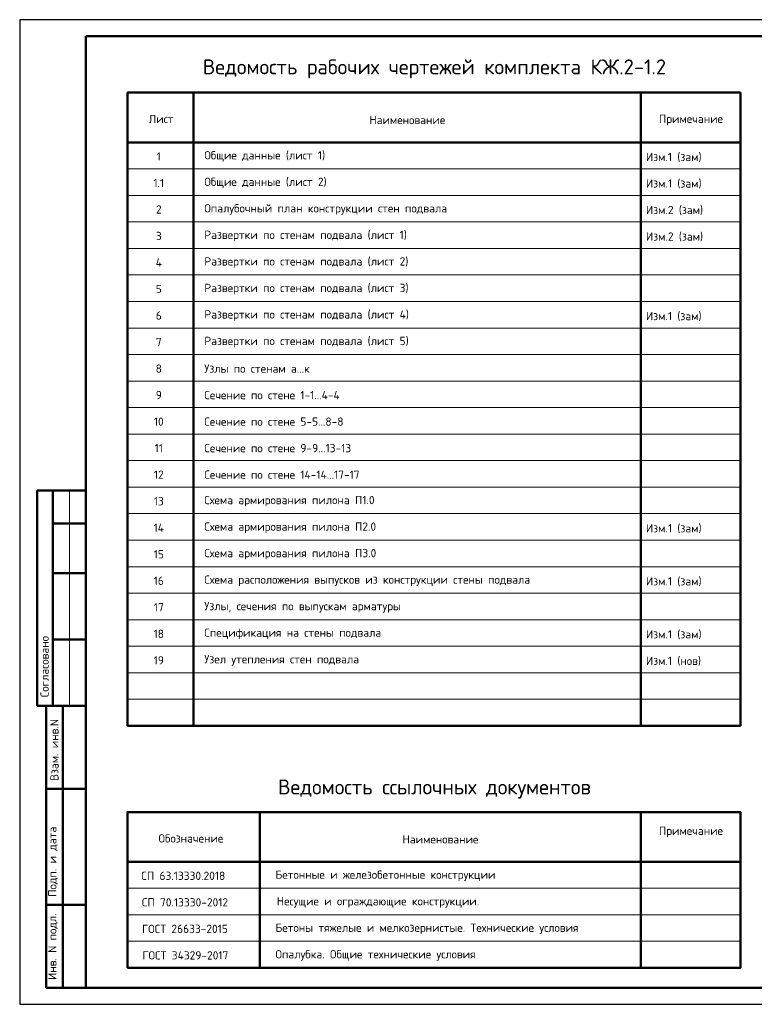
# Model space of a CAD drawing. Header units: millimetres. Extents: x 0 to 21000, y 0 to 14850.
# Tile 1 of 6: x 0 to 11085, y 0 to 14850. Entities that reach past the tile are written whole.
import ezdxf

# ---------------------------------------------------------------- set-up
doc = ezdxf.new("R2010")
doc.units = ezdxf.units.MM
doc.layers.add('Standard', color=7, linetype='Continuous', lineweight=25)
doc.layers.add('Общий01', color=7, linetype='Continuous', lineweight=13)
doc.styles.add('ISOCPEUR', font='txt')

msp = doc.modelspace()

# ---------------------------------------------------------------- linework, layer by layer
at = {"layer": 'Standard', "color": 7, "linetype": 'Continuous', "lineweight": 25, "transparency": 33554687}
msp.add_line((1000, 14600), (1000, 529), dxfattribs=at)
at = {"layer": 'Standard', "color": 7, "linetype": 'Continuous', "lineweight": 50, "transparency": 33554687}
for p, q in [((1625, 13750), (10875, 13750)), ((1625, 13750), (1625, 4200)), ((2625, 13750), (2625, 4200)), ((9375, 13750), (9375, 4200)), ((10875, 13750), (10875, 4200)), ((1625, 13000), (10875, 13000)), ((3, 7750), (0, 7750)), ((1000, 7750), (263, 7750)), ((263, 7750), (263, 4500)), ((263, 7750), (263, 4500)), ((500, 7750), (500, 4500)), ((1000, 7250), (500, 7250)), ((1000, 6500), (500, 6500)), ((1000, 5500), (500, 5500)), ((0, 4500), (3, 4500)), ((263, 4500), (1000, 4500)), ((400, 250), (400, 4500)), ((400, 250), (400, 4500)), ((650, 250), (650, 4500)), ((1625, 4200), (10875, 4200)), ((400, 3250), (1000, 3250)), ((3625, 2900), (3625, 550)), ((9375, 2900), (9375, 550)), ((1625, 2150), (10875, 2150)), ((400, 1500), (1000, 1500)), ((1000, 250), (400, 250))]:
    msp.add_line(p, q, dxfattribs=at)
at = {"layer": 'Standard', "color": 7, "linetype": 'Continuous', "lineweight": 13, "transparency": 33554687}
for p, q in [((1625, 12600), (10875, 12600)), ((1625, 12200), (10875, 12200)), ((1625, 11800), (10875, 11800)), ((1625, 11400), (10875, 11400)), ((1625, 11000), (10875, 11000)), ((1625, 10600), (10875, 10600)), ((1625, 10200), (10875, 10200)), ((1625, 9800), (10875, 9800)), ((1625, 9400), (10875, 9400)), ((1625, 9000), (10875, 9000)), ((1625, 8600), (10875, 8600)), ((1625, 8200), (10875, 8200)), ((750, 7750), (750, 4500)), ((1625, 7800), (10875, 7800)), ((1625, 7400), (10875, 7400)), ((1625, 7000), (10875, 7000)), ((1625, 6600), (10875, 6600)), ((1625, 6200), (10875, 6200)), ((1625, 5800), (10875, 5800)), ((1625, 5400), (10875, 5400)), ((1625, 5000), (10875, 5000)), ((1625, 4600), (10875, 4600)), ((1625, 2900), (10875, 2900)), ((1625, 1750), (10875, 1750)), ((1625, 1350), (10875, 1350)), ((1625, 1350), (10875, 1350)), ((1625, 950), (10875, 950)), ((1625, 550), (10875, 550))]:
    msp.add_line(p, q, dxfattribs=at)
at = {"layer": 'Standard', "color": 7, "linetype": 'Continuous', "lineweight": 25, "transparency": 33554687}
msp.add_lwpolyline([(0, 0), (21000, 0), (21000, 14850), (0, 14850), (0, 0)], close=True, dxfattribs=at)
msp.add_lwpolyline([(0, 0), (21000, 0), (21000, 14850), (0, 14850), (0, 0)], close=True, dxfattribs=at)
at = {"layer": 'Standard', "color": 7, "linetype": 'Continuous', "lineweight": 50, "transparency": 33554687}
for points in [[(1000, 14600), (20750, 14600), (20750, 250), (1000, 250), (1000, 14600)], [(1625, 550), (1625, 2900), (10875, 2900), (10875, 550), (1625, 550)]]:
    msp.add_lwpolyline(points, close=True, dxfattribs=at)

# ---------------------------------------------------------------- texts
at = {"layer": 'Standard', "color": 7, "linetype": 'Continuous', "lineweight": 13, "transparency": 33554687, "char_height": 125, "style": 'ISOCPEUR'}
for s, insert, width, attachment_point in [('\\A1;{\\fISOCPEUR|i0|b0;\\H125.000000;\\W1.000000;\\C7;Общие данные (лист 1)}\\P', (2786, 12788), 1848.3, 4), ('\\A1;{\\fISOCPEUR|i0|b0;\\H125.000000;\\W1.000000;\\C7;1}\\P', (2099, 12788), 97.22, 5), ('\\A1;{\\fISOCPEUR|i0|b0;\\H125.000000;\\W1.000000;\\C7;Общие данные (лист 2)}\\P', (2786, 12388), 1874.15, 4), ('\\A1;{\\fISOCPEUR|i0|b0;\\H125.000000;\\W1.000000;\\C7;1.1}\\P', (2099, 12388), 205.26, 5), ('\\A1;{\\fISOCPEUR|i0|b0;\\H125.000000;\\W1.000000;\\C7;2}\\P', (2099, 11988), 136.11, 5), ('\\A1;{\\fISOCPEUR|i0|b0;\\H125.000000;\\W1.000000;\\C7;Опалубочный план конструкции стен подвала}\\P', (2786, 11988), 3712.07, 4), ('\\A1;{\\fISOCPEUR|i0|b0;\\H125.000000;\\W1.000000;\\C7;3}\\P', (2099, 11588), 136.11, 5), ('\\A1;{\\fISOCPEUR|i0|b0;\\H125.000000;\\W1.000000;\\C7;4}\\P', (2099, 11188), 150, 5), ('\\A1;{\\fISOCPEUR|i0|b0;\\H125.000000;\\W1.000000;\\C7;5}\\P', (2099, 10788), 136.11, 5), ('\\A1;{\\fISOCPEUR|i0|b0;\\H125.000000;\\W1.000000;\\C7;6}\\P', (2099, 10388), 136.11, 5), ('\\A1;{\\fISOCPEUR|i0|b0;\\H125.000000;\\W1.000000;\\C7;7}\\P', (2099, 9988), 136.11, 5), ('\\A1;{\\fISOCPEUR|i0|b0;\\H125.000000;\\W1.000000;\\C7;8}\\P', (2099, 9588), 136.11, 5), ('\\A1;{\\fISOCPEUR|i0|b0;\\H125.000000;\\W1.000000;\\C7;Узлы по стенам а...к}\\P', (2786, 9588), 1692.81, 4), ('\\A1;{\\fISOCPEUR|i0|b0;\\H125.000000;\\W1.000000;\\C7;Сечение по стене 1-1...4-4}\\P', (2786, 9188), 2135.32, 4), ('\\A1;{\\fISOCPEUR|i0|b0;\\H125.000000;\\W1.000000;\\C7;9}\\P', (2099, 9188), 136.11, 5), ('\\A1;{\\fISOCPEUR|i0|b0;\\H125.000000;\\W1.000000;\\C7;10}\\P', (2099, 8788), 196.87, 5), ('\\A1;{\\fISOCPEUR|i0|b0;\\H125.000000;\\W1.000000;\\C7;Сечение по стене 5-5...8-8}\\P', (2786, 8788), 2161.76, 4), ('\\A1;{\\fISOCPEUR|i0|b0;\\H125.000000;\\W1.000000;\\C7;Сечение по стене 9-9...13-13}\\P', (2786, 8388), 2285.46, 4), ('\\A1;{\\fISOCPEUR|i0|b0;\\H125.000000;\\W1.000000;\\C7;11}\\P', (2099, 8388), 164.06, 5), ('\\A1;{\\fISOCPEUR|i0|b0;\\H125.000000;\\W1.000000;\\C7;12}\\P', (2099, 7988), 196.87, 5), ('\\A1;{\\fISOCPEUR|i0|b0;\\H125.000000;\\W1.000000;\\C7;Сечение по стене 14-14...17-17}\\P', (2786, 7988), 2434.38, 4), ('\\A1;{\\fISOCPEUR|i0|b0;\\H125.000000;\\W1.000000;\\C7;Схема армирования пилона П1.0}\\P', (2786, 7588), 2573.78, 4), ('\\A1;{\\fISOCPEUR|i0|b0;\\H125.000000;\\W1.000000;\\C7;13}\\P', (2099, 7588), 196.87, 5), ('\\A1;{\\fISOCPEUR|i0|b0;\\H125.000000;\\W1.000000;\\C7;Схема армирования пилона П2.0}\\P', (2786, 7188), 2599.39, 4), ('\\A1;{\\fISOCPEUR|i0|b0;\\H125.000000;\\W1.000000;\\C7;14}\\P', (2099, 7188), 210.29, 5), ('\\A1;{\\fISOCPEUR|i0|b0;\\H125.000000;\\W1.000000;\\C7;15}\\P', (2099, 6788), 196.87, 5), ('\\A1;{\\fISOCPEUR|i0|b0;\\H125.000000;\\W1.000000;\\C7;Схема армирования пилона П3.0}\\P', (2786, 6788), 2599.39, 4), ('\\A1;{\\fISOCPEUR|i0|b0;\\H125.000000;\\W1.000000;\\C7;Схема расположения выпусков из конструкции стены подвала}\\P', (2786, 6388), 5005.94, 4), ('\\A1;{\\fISOCPEUR|i0|b0;\\H125.000000;\\W1.000000;\\C7;16}\\P', (2099, 6388), 196.87, 5), ('\\A1;{\\fISOCPEUR|i0|b0;\\H125.000000;\\W1.000000;\\C7;Узлы, сечения по выпускам арматуры}\\P', (2786, 5988), 3049.48, 4), ('\\A1;{\\fISOCPEUR|i0|b0;\\H125.000000;\\W1.000000;\\C7;17}\\P', (2099, 5988), 196.87, 5), ('\\A1;{\\fISOCPEUR|i0|b0;\\H125.000000;\\W1.000000;\\C7;18}\\P', (2099, 5588), 196.87, 5), ('\\A1;{\\fISOCPEUR|i0|b0;\\H125.000000;\\W1.000000;\\C7;Спецификация на стены подвала}\\P', (2786, 5588), 2686.91, 4), ('\\A1;{\\fISOCPEUR|i0|b0;\\H125.000000;\\W1.000000;\\C7;Узел утепления стен подвала}\\P', (2786, 5188), 2455.6, 4), ('\\A1;{\\fISOCPEUR|i0|b0;\\H125.000000;\\W1.000000;\\C7;19}\\P', (2099, 5188), 196.87, 5)]:
    msp.add_mtext(s, dxfattribs=dict(at, insert=insert, width=width, attachment_point=attachment_point))
at = {"layer": 'Standard', "color": 7, "linetype": 'Continuous', "lineweight": -3, "transparency": 33554687, "char_height": 125, "style": 'ISOCPEUR'}
for s, insert, width, attachment_point in [('\\A1;{\\fISOCPEUR|i0|b0;\\H125.000000;\\W1.000000;\\C7;Изм.1 (зам)}\\P', (9450, 12774), 896.48, 4), ('\\A1;{\\fISOCPEUR|i0|b0;\\H125.000000;\\W1.000000;\\C7;Изм.1 (зам)}\\P', (9450, 12374), 896.48, 4), ('\\A1;{\\fISOCPEUR|i0|b0;\\H125.000000;\\W1.000000;\\C7;Изм.2 (зам)}\\P', (9450, 11974), 923.24, 4), ('\\A1;{\\fISOCPEUR|i0|b0;\\H125.000000;\\W1.000000;\\C7;Изм.2 (зам)}\\P', (9450, 11574), 923.24, 4), ('\\A1;{\\fISOCPEUR|i0|b0;\\H125.000000;\\W1.000000;\\C7;Развертки по стенам подвала (лист 1)}\\P', (2786, 11588), 3167.76, 4), ('\\A1;{\\fISOCPEUR|i0|b0;\\H125.000000;\\W1.000000;\\C7;Развертки по стенам подвала (лист 2)}\\P', (2786, 11188), 3193.25, 4), ('\\A1;{\\fISOCPEUR|i0|b0;\\H125.000000;\\W1.000000;\\C7;Развертки по стенам подвала (лист 3)}\\P', (2786, 10788), 3193.25, 4), ('\\A1;{\\fISOCPEUR|i0|b0;\\H125.000000;\\W1.000000;\\C7;Развертки по стенам подвала (лист 4)}\\P', (2786, 10388), 3205.76, 4), ('\\A1;{\\fISOCPEUR|i0|b0;\\H125.000000;\\W1.000000;\\C7;Изм.1 (зам)}\\P', (9450, 10374), 896.48, 4), ('\\A1;{\\fISOCPEUR|i0|b0;\\H125.000000;\\W1.000000;\\C7;Развертки по стенам подвала (лист 5)}\\P', (2786, 9988), 3193.25, 4), ('\\A1;{\\fISOCPEUR|i0|b0;\\H125.000000;\\W1.000000;\\C7;Изм.1 (зам)}\\P', (9450, 7174), 896.48, 4), ('\\A1;{\\fISOCPEUR|i0|b0;\\H125.000000;\\W1.000000;\\C7;Изм.1 (зам)}\\P', (9450, 6374), 896.48, 4), ('\\A1;{\\fISOCPEUR|i0|b0;\\H125.000000;\\W1.000000;\\C7;Изм.1 (зам)}\\P', (9450, 5574), 896.48, 4), ('\\A1;{\\fISOCPEUR|i0|b0;\\H125.000000;\\W1.000000;\\C7;Изм.1 (нов)}\\P', (9450, 5174), 877.65, 4), ('\\A1;{\\fISOCPEUR|i0|b0;\\H125.000000;\\W1.000000;\\C7;Обозначение}\\P', (2584, 2502), 1042.2, 5), ('\\A1;{\\fISOCPEUR|i0|b0;\\H125.000000;\\W1.000000;\\C7;Наименование}\\P', (6349, 2488), 1161.11, 5), ('\\A1;{\\fISOCPEUR|i0|b0;\\H125.000000;\\W1.000000;\\C7;Примечание}\\P', (10129, 2600), 973.33, 5), ('\\A1;{\\fISOCPEUR|i0|b0;\\H125.000000;\\W1.000000;\\C7;СП 63.13330.2018}\\P', (2469, 1938), 1308.96, 5), ('\\A1;{\\fISOCPEUR|i0|b0;\\H125.000000;\\W1.000000;\\C7;Бетонные и железобетонные конструкции}\\P', (3860, 1938), 3393.28, 4), ('\\A1;{\\fISOCPEUR|i0|b0;\\H125.000000;\\W1.000000;\\C7;СП 70.13330-2012}\\P', (2494, 1538), 1359.09, 5), ('\\A1;{\\fISOCPEUR|i0|b0;\\H125.000000;\\W1.000000;\\C7;Несущие и ограждающие конструкции.}\\P', (3879, 1538), 3118.24, 4), ('\\A1;{\\fISOCPEUR|i0|b0;\\H125.000000;\\W1.000000;\\C7;ГОСТ 26633-2015}\\P', (2494, 1138), 1360.19, 5), ('\\A1;{\\fISOCPEUR|i0|b0;\\H125.000000;\\W1.000000;\\C7;Бетоны тяжелые и мелкозернистые. Технические условия}\\P', (3860, 1138), 4630.91, 4), ('\\A1;{\\fISOCPEUR|i0|b0;\\H125.000000;\\W1.000000;\\C7;ГОСТ 34329-2017}\\P', (2500, 738), 1372.71, 5), ('\\A1;{\\fISOCPEUR|i0|b0;\\H125.000000;\\W1.000000;\\C7;Опалубка. Общие технические условия}\\P', (3860, 738), 3124.49, 4)]:
    msp.add_mtext(s, dxfattribs=dict(at, insert=insert, width=width, attachment_point=attachment_point))
at = {"layer": 'Standard', "color": 7, "linetype": 'Continuous', "lineweight": 50, "transparency": 33554687, "char_height": 125, "attachment_point": 7, "rotation": 90, "style": 'ISOCPEUR'}
for s, insert, width in [('\\A1;{\\fISOCPEUR|i0|b0;\\H125.000000;\\W1.000000;\\C7;Согласовано}\\P', (438, 4631), 1035.94), ('\\A1;{\\fISOCPEUR|i0|b0;\\H125.000000;\\W1.000000;\\C7;Взам. инв.N}\\P', (586, 3368), 954.55), ('\\A1;{\\fISOCPEUR|i0|b0;\\H125.000000;\\W1.000000;\\C7;Подп. и дата}\\P', (575, 1621), 1098.53), ('\\A1;{\\fISOCPEUR|i0|b0;\\H125.000000;\\W1.000000;\\C7;Инв. N подл.}\\P', (575, 367), 1010.9)]:
    msp.add_mtext(s, dxfattribs=dict(at, insert=insert, width=width))
at = {"layer": 'Общий01', "transparency": 33554687, "attachment_point": 5, "style": 'ISOCPEUR'}
for s, insert, char_height, width in [('\\A1;{\\fISOCPEUR|i0|b0;\\H225.000000;\\W1.000000;\\C7;Ведомость рабочих чертежей комплекта КЖ.2-1.2}\\P', (6258, 14108), 225, 7243.6), ('\\A1;{\\fISOCPEUR|i0|b0;\\H125.000000;\\W1.000000;\\C7;Лист}\\P', (2134, 13352), 125, 433.59), ('\\A1;{\\fISOCPEUR|i0|b0;\\H125.000000;\\W1.000000;\\C7;Наименование}\\P', (5849, 13338), 125, 1161.11), ('\\A1;{\\fISOCPEUR|i0|b0;\\H125.000000;\\W1.000000;\\C7;Примечание}\\P', (10129, 13338), 125, 973.33), ('\\A1;{\\fISOCPEUR|i0|b0;\\H225.000000;\\W1.000000;\\C7;Ведомость ссылочных документов}\\P', (6258, 3247), 225, 4926.46)]:
    msp.add_mtext(s, dxfattribs=dict(at, insert=insert, char_height=char_height, width=width))

doc.saveas('drawing.dxf')
